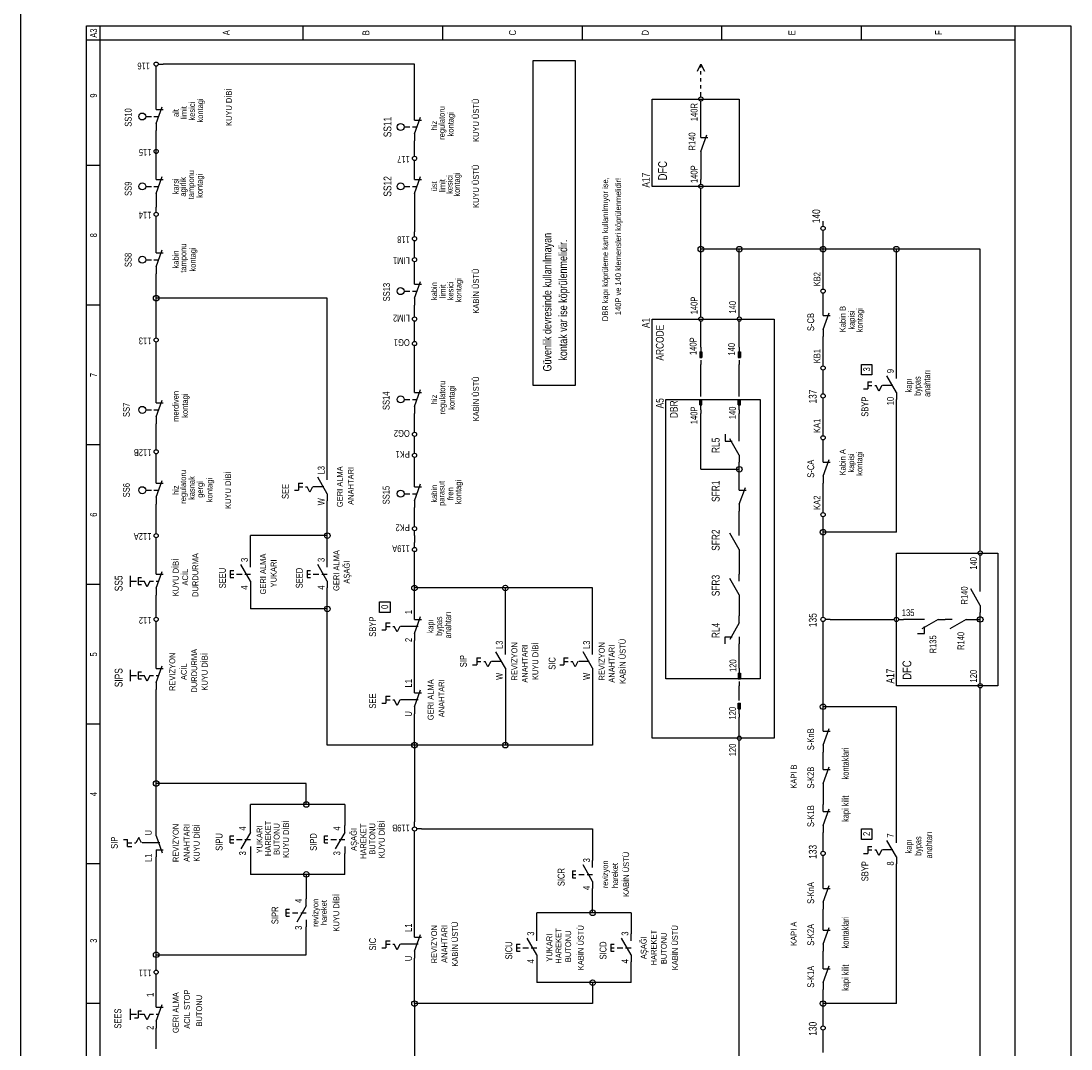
# Model space of a CAD drawing. Header units: centimetres. Extents: x 0 to 13360, y -30 to 2970.
# Tile 18 of 27: x 11245 to 11956, y 323 to 1019. Entities that reach past the tile are written whole.
import ezdxf
from ezdxf.enums import TextEntityAlignment as Align

# ---------------------------------------------------------------- set-up
doc = ezdxf.new("R2010")
doc.units = ezdxf.units.CM
for name, color, linetype in [('ASN-CERCEVE', 7, 'Continuous'), ('ASN-ELEKTRIK', 3, 'Continuous'), ('ASN-ELEKTRIK-YAZI', 4, 'Continuous')]:
    doc.layers.add(name, color=color, linetype=linetype)

msp = doc.modelspace()

# ---------------------------------------------------------------- linework, layer by layer
at = {"layer": 'ASN-CERCEVE'}
msp.add_line((11244.9, 0), (11244.9, 2970), dxfattribs=at)
at = {"layer": 'ASN-ELEKTRIK'}
for p, q in [((11289.15, 70.2), (11289.15, 1015.95)), ((11289.15, 1015.95), (11955.9, 1015.95)), ((11298.6, 79.66), (11298.6, 1015.95)), ((11435.74, 1015.95), (11435.74, 1006.5)), ((11530.31, 1015.95), (11530.31, 1006.5)), ((11624.89, 1015.95), (11624.89, 1006.5)), ((11719.46, 1006.5), (11719.46, 1015.95)), ((11814.04, 1006.5), (11814.04, 1015.95)), ((11918.07, 70.2), (11918.07, 1015.95)), ((11955.9, 1015.95), (11955.9, 70.2)), ((11289.15, 1006.5), (11918.07, 1006.5)), ((11336.43, 985.22), (11336.43, 988.53)), ((11337.85, 989.94), (11341.16, 989.94)), ((11511.4, 989.94), (11341.16, 989.94)), ((11511.4, 956.84), (11511.4, 989.94)), ((11591.79, 772.42), (11591.79, 992.31)), ((11591.79, 992.31), (11620.16, 992.31)), ((11620.16, 992.31), (11620.16, 772.42)), ((11702.91, 985.22), (11705.28, 989.94)), ((11705.28, 987.58), (11705.28, 989.94)), ((11705.28, 989.94), (11707.64, 985.22)), ((11336.43, 963.94), (11336.43, 985.22)), ((11705.28, 982.85), (11705.28, 985.22)), ((11705.28, 978.12), (11705.28, 980.49)), ((11705.28, 973.39), (11705.28, 975.76)), ((11705.28, 967.72), (11705.28, 971.03)), ((11336.43, 959.21), (11336.43, 963.94)), ((11336.43, 949.75), (11340.57, 961.1)), ((11672.18, 907.19), (11672.18, 966.3)), ((11672.18, 966.3), (11731.29, 966.3)), ((11705.28, 961.57), (11705.28, 964.88)), ((11705.28, 945.02), (11705.28, 961.57)), ((11731.29, 966.3), (11731.29, 907.19)), ((11329.34, 954.48), (11333.23, 954.48)), ((11334.92, 954.48), (11338.16, 954.48)), ((11336.43, 959.21), (11341.16, 959.21)), ((11511.4, 952.11), (11511.4, 956.84)), ((11511.4, 942.66), (11515.53, 954.01)), ((11336.43, 949.75), (11336.43, 945.02)), ((11504.31, 947.39), (11508.2, 947.39)), ((11509.89, 947.39), (11513.12, 947.39)), ((11511.4, 952.11), (11516.13, 952.11)), ((11336.43, 935.56), (11336.43, 945.02)), ((11511.4, 942.66), (11511.4, 937.93)), ((11705.28, 940.29), (11705.28, 945.02)), ((11705.28, 930.84), (11709.41, 942.18)), ((11705.28, 940.29), (11710.01, 940.29)), ((11336.43, 932.25), (11336.43, 935.56)), ((11336.43, 926.11), (11336.43, 933.2)), ((11511.4, 930.84), (11511.4, 937.93)), ((11336.43, 926.11), (11336.43, 929.42)), ((11336.43, 916.65), (11336.43, 926.11)), ((11511.4, 927.52), (11511.4, 930.84)), ((11511.4, 921.38), (11511.4, 924.69)), ((11705.28, 930.84), (11705.28, 926.11)), ((11705.28, 926.11), (11705.28, 911.92)), ((11298.6, 921.38), (11289.15, 921.38)), ((11511.4, 916.65), (11511.4, 921.38)), ((11336.43, 911.92), (11336.43, 916.65)), ((11336.43, 902.46), (11340.57, 913.81)), ((11336.43, 911.92), (11341.16, 911.92)), ((11511.4, 911.92), (11511.4, 916.65)), ((11511.4, 902.46), (11515.53, 913.81)), ((11511.4, 911.92), (11516.13, 911.92)), ((11705.28, 908.61), (11705.28, 911.92)), ((11329.34, 907.19), (11333.23, 907.19)), ((11334.92, 907.19), (11338.16, 907.19)), ((11504.31, 907.19), (11508.2, 907.19)), ((11509.89, 907.19), (11513.12, 907.19)), ((11731.29, 907.19), (11672.18, 907.19)), ((11705.28, 902.46), (11705.28, 905.77)), ((11336.43, 902.46), (11336.43, 897.73)), ((11336.43, 897.73), (11336.43, 893)), ((11511.4, 902.46), (11511.4, 897.73)), ((11511.4, 897.73), (11511.4, 876.45)), ((11705.28, 864.63), (11705.28, 902.46)), ((11336.43, 889.69), (11336.43, 893)), ((11336.43, 883.55), (11336.43, 886.86)), ((11336.43, 867), (11336.43, 883.55)), ((11336.43, 867), (11336.43, 883.55)), ((11788.03, 880.24), (11788.03, 883.55)), ((11511.4, 873.14), (11511.4, 876.45)), ((11788.03, 874.09), (11788.03, 877.4)), ((11511.4, 867), (11511.4, 870.31)), ((11788.03, 864.63), (11788.03, 874.09)), ((11336.43, 862.27), (11336.43, 867)), ((11336.43, 852.81), (11340.57, 864.16)), ((11336.43, 862.27), (11341.16, 862.27)), ((11511.4, 862.27), (11511.4, 867)), ((11511.4, 858.96), (11511.4, 862.27)), ((11705.28, 822.07), (11705.28, 864.63)), ((11731.29, 864.63), (11705.28, 864.63)), ((11731.29, 822.07), (11731.29, 864.63)), ((11788.03, 864.63), (11731.29, 864.63)), ((11788.03, 840.99), (11788.03, 864.63)), ((11837.68, 864.63), (11788.03, 864.63)), ((11837.68, 781.88), (11837.68, 864.63)), ((11894.43, 864.63), (11837.68, 864.63)), ((11894.43, 663.66), (11894.43, 864.63)), ((11329.34, 857.54), (11333.23, 857.54)), ((11334.92, 857.54), (11338.16, 857.54)), ((11511.4, 852.81), (11511.4, 856.12)), ((11336.43, 852.81), (11336.43, 848.08)), ((11336.43, 831.53), (11336.43, 848.08)), ((11511.4, 845.72), (11511.4, 852.81)), ((11511.4, 840.99), (11511.4, 845.72)), ((11511.4, 831.53), (11515.53, 842.88)), ((11511.4, 840.99), (11516.13, 840.99)), ((11788.03, 837.68), (11788.03, 840.99)), ((11504.31, 836.26), (11508.2, 836.26)), ((11509.89, 836.26), (11513.12, 836.26)), ((11788.03, 831.53), (11788.03, 834.84)), ((11298.6, 826.8), (11289.15, 826.8)), ((11452.29, 831.53), (11336.43, 831.53)), ((11336.43, 807.89), (11336.43, 831.53)), ((11452.29, 713.31), (11452.29, 831.53)), ((11511.4, 831.53), (11511.4, 826.8)), ((11511.4, 822.07), (11511.4, 826.8)), ((11788.03, 824.44), (11788.03, 831.53)), ((11511.4, 818.76), (11511.4, 822.07)), ((11705.28, 818.76), (11705.28, 822.07)), ((11731.29, 818.76), (11731.29, 822.07)), ((11788.03, 819.71), (11788.03, 824.44)), ((11788.03, 810.25), (11792.16, 821.6)), ((11788.03, 819.71), (11792.76, 819.71)), ((11511.4, 812.62), (11511.4, 815.93)), ((11511.4, 805.52), (11511.4, 812.62)), ((11672.18, 533.62), (11672.18, 817.34)), ((11672.18, 817.34), (11754.93, 817.34)), ((11705.28, 812.62), (11705.28, 815.93)), ((11705.28, 800.79), (11705.28, 812.62)), ((11731.29, 812.62), (11731.29, 815.93)), ((11731.29, 800.79), (11731.29, 812.62)), ((11754.93, 817.34), (11754.93, 533.62)), ((11336.43, 804.58), (11336.43, 807.89)), ((11511.4, 802.21), (11511.4, 805.52)), ((11788.03, 810.25), (11788.03, 805.52)), ((11788.03, 788.97), (11788.03, 805.52)), ((11336.43, 798.43), (11336.43, 801.74)), ((11336.43, 765.33), (11336.43, 798.43)), ((11511.4, 796.07), (11511.4, 799.38)), ((11705.28, 798.43), (11705.28, 800.79)), ((11705.28, 798.43), (11705.28, 791.34)), ((11731.29, 798.43), (11731.29, 800.79)), ((11731.29, 798.43), (11731.29, 791.34)), ((11511.4, 772.42), (11511.4, 796.07)), ((11704.57, 795.12), (11704.57, 791.34)), ((11704.57, 795.12), (11705.99, 795.12)), ((11704.57, 791.34), (11705.99, 791.34)), ((11704.81, 795.12), (11704.81, 791.34)), ((11705.04, 795.12), (11705.04, 791.34)), ((11705.28, 789.44), (11705.28, 786.61)), ((11705.52, 795.12), (11705.52, 791.34)), ((11705.75, 795.12), (11705.75, 791.34)), ((11705.99, 795.12), (11705.99, 791.34)), ((11730.58, 795.12), (11730.58, 791.34)), ((11730.58, 795.12), (11732, 795.12)), ((11730.58, 791.34), (11732, 791.34)), ((11730.81, 795.12), (11730.81, 791.34)), ((11731.05, 795.12), (11731.05, 791.34)), ((11731.29, 789.44), (11731.29, 786.61)), ((11731.52, 795.12), (11731.52, 791.34)), ((11731.76, 795.12), (11731.76, 791.34)), ((11732, 795.12), (11732, 791.34)), ((11705.28, 767.69), (11705.28, 786.61)), ((11731.29, 767.69), (11731.29, 786.61)), ((11788.03, 785.66), (11788.03, 788.97)), ((11788.03, 779.51), (11788.03, 782.82)), ((11814.04, 779.51), (11814.04, 786.61)), ((11814.04, 786.61), (11821.13, 786.61)), ((11821.13, 786.61), (11821.13, 779.51)), ((11788.03, 770.06), (11788.03, 779.51)), ((11821.13, 779.51), (11814.04, 779.51)), ((11837.68, 767.69), (11831.22, 778.88)), ((11837.68, 777.15), (11837.68, 781.88)), ((11511.4, 767.69), (11511.4, 772.42)), ((11511.4, 758.23), (11515.53, 769.58)), ((11620.16, 772.42), (11591.79, 772.42)), ((11788.03, 766.75), (11788.03, 770.06)), ((11815.46, 770.06), (11818.3, 770.06)), ((11818.3, 774.79), (11821.13, 774.79)), ((11818.3, 774.79), (11818.3, 770.06)), ((11818.3, 772.42), (11821.13, 772.42)), ((11823.03, 772.42), (11823.97, 772.42)), ((11825.86, 768.64), (11823.97, 772.42)), ((11827.75, 772.42), (11825.86, 768.64)), ((11835.32, 772.42), (11828.23, 772.42)), ((11336.43, 760.6), (11336.43, 765.33)), ((11336.43, 751.14), (11340.57, 762.49)), ((11504.31, 762.96), (11508.2, 762.96)), ((11509.89, 762.96), (11513.12, 762.96)), ((11511.4, 767.69), (11516.13, 767.69)), ((11681.63, 573.81), (11681.63, 762.96)), ((11681.63, 762.96), (11745.47, 762.96)), ((11704.57, 762.96), (11705.99, 762.96)), ((11704.57, 759.18), (11704.57, 762.96)), ((11704.81, 759.18), (11704.81, 762.96)), ((11705.04, 759.18), (11705.04, 762.96)), ((11705.28, 764.86), (11705.28, 767.69)), ((11705.28, 755.87), (11705.28, 762.96)), ((11705.52, 759.18), (11705.52, 762.96)), ((11705.75, 759.18), (11705.75, 762.96)), ((11705.99, 759.18), (11705.99, 762.96)), ((11730.58, 762.96), (11732, 762.96)), ((11730.58, 759.18), (11730.58, 762.96)), ((11730.81, 759.18), (11730.81, 762.96)), ((11731.05, 759.18), (11731.05, 762.96)), ((11731.29, 764.86), (11731.29, 767.69)), ((11731.29, 755.87), (11731.29, 762.96)), ((11731.52, 759.18), (11731.52, 762.96)), ((11731.76, 759.18), (11731.76, 762.96)), ((11732, 759.18), (11732, 762.96)), ((11745.47, 762.96), (11745.47, 573.81)), ((11788.03, 760.6), (11788.03, 763.91)), ((11837.68, 767.69), (11837.68, 762.96)), ((11837.68, 673.12), (11837.68, 762.96)), ((11329.34, 755.87), (11333.23, 755.87)), ((11334.92, 755.87), (11338.16, 755.87)), ((11336.43, 760.6), (11341.16, 760.6)), ((11511.4, 758.23), (11511.4, 753.51)), ((11704.57, 759.18), (11705.99, 759.18)), ((11705.28, 755.87), (11705.28, 753.51)), ((11730.58, 759.18), (11732, 759.18)), ((11731.29, 755.87), (11731.29, 753.51)), ((11788.03, 741.68), (11788.03, 760.6)), ((11336.43, 751.14), (11336.43, 746.41)), ((11511.4, 744.05), (11511.4, 753.51)), ((11705.28, 715.68), (11705.28, 753.51)), ((11731.29, 739.32), (11731.29, 753.51)), ((11336.43, 732.23), (11336.43, 746.41)), ((11511.4, 740.74), (11511.4, 744.05)), ((11788.03, 738.37), (11788.03, 741.68)), ((11511.4, 734.59), (11511.4, 737.9)), ((11511.4, 729.86), (11511.4, 734.59)), ((11721.83, 739.32), (11721.83, 734.59)), ((11721.83, 734.59), (11726.56, 734.59)), ((11731.29, 725.13), (11724.83, 736.32)), ((11731.29, 734.59), (11731.29, 739.32)), ((11788.03, 732.23), (11788.03, 735.54)), ((11298.6, 732.23), (11289.15, 732.23)), ((11336.43, 728.92), (11336.43, 732.23)), ((11336.43, 722.77), (11336.43, 726.08)), ((11511.4, 726.55), (11511.4, 729.86)), ((11788.03, 725.13), (11788.03, 732.23)), ((11336.43, 710.95), (11336.43, 722.77)), ((11511.4, 720.4), (11511.4, 723.71)), ((11511.4, 708.58), (11511.4, 720.4)), ((11731.29, 725.13), (11731.29, 720.4)), ((11731.29, 715.68), (11731.29, 720.4)), ((11788.03, 720.4), (11788.03, 725.13)), ((11788.03, 710.95), (11792.16, 722.3)), ((11788.03, 720.4), (11792.76, 720.4)), ((11452.29, 708.58), (11452.29, 713.31)), ((11705.28, 715.68), (11731.29, 715.68)), ((11731.29, 706.22), (11731.29, 715.68)), ((11336.43, 706.22), (11336.43, 710.95)), ((11336.43, 696.76), (11340.57, 708.11)), ((11336.43, 706.22), (11341.16, 706.22)), ((11432.9, 706.22), (11435.74, 706.22)), ((11432.9, 706.22), (11432.9, 701.49)), ((11452.29, 699.13), (11445.83, 710.31)), ((11511.4, 703.85), (11511.4, 708.58)), ((11511.4, 694.4), (11515.53, 705.75)), ((11731.29, 701.49), (11731.29, 706.22)), ((11788.03, 710.95), (11788.03, 706.22)), ((11788.03, 689.67), (11788.03, 706.22)), ((11329.34, 701.49), (11333.23, 701.49)), ((11334.92, 701.49), (11338.16, 701.49)), ((11430.06, 701.49), (11432.9, 701.49)), ((11432.9, 703.85), (11435.74, 703.85)), ((11437.63, 703.85), (11438.58, 703.85)), ((11440.47, 700.07), (11438.58, 703.85)), ((11442.36, 703.85), (11440.47, 700.07)), ((11449.93, 703.85), (11442.83, 703.85)), ((11452.29, 699.13), (11452.29, 694.4)), ((11504.31, 699.13), (11508.2, 699.13)), ((11509.89, 699.13), (11513.12, 699.13)), ((11511.4, 703.85), (11516.13, 703.85)), ((11731.29, 692.03), (11735.42, 703.38)), ((11731.29, 701.49), (11736.02, 701.49)), ((11336.43, 696.76), (11336.43, 692.03)), ((11336.43, 675.48), (11336.43, 692.03)), ((11452.29, 670.75), (11452.29, 694.4)), ((11511.4, 694.4), (11511.4, 689.67)), ((11731.29, 692.03), (11731.29, 687.3)), ((11511.4, 680.21), (11511.4, 689.67)), ((11731.29, 675.48), (11731.29, 687.3)), ((11788.03, 686.36), (11788.03, 689.67)), ((11788.03, 680.21), (11788.03, 683.52)), ((11336.43, 672.17), (11336.43, 675.48)), ((11511.4, 676.9), (11511.4, 680.21)), ((11731.29, 670.75), (11731.29, 675.48)), ((11788.03, 673.12), (11788.03, 680.21)), ((11336.43, 666.02), (11336.43, 669.33)), ((11400.27, 654.2), (11400.27, 670.75)), ((11452.29, 670.75), (11400.27, 670.75)), ((11452.29, 654.2), (11452.29, 670.75)), ((11511.4, 670.75), (11511.4, 674.06)), ((11511.4, 670.75), (11511.4, 666.02)), ((11731.29, 661.3), (11724.83, 672.48)), ((11837.68, 673.12), (11788.03, 673.12)), ((11788.03, 618.74), (11788.03, 673.12)), ((11336.43, 649.38), (11336.43, 666.02)), ((11511.4, 662.71), (11511.4, 666.02)), ((11731.29, 661.3), (11731.29, 656.57)), ((11894.43, 660.35), (11894.43, 663.66)), ((11400.27, 649.47), (11400.27, 654.2)), ((11452.29, 649.47), (11452.29, 654.2)), ((11511.4, 656.57), (11511.4, 659.88)), ((11511.4, 635.29), (11511.4, 656.57)), ((11731.29, 656.57), (11731.29, 644.74)), ((11837.68, 569.08), (11837.68, 658.93)), ((11837.68, 658.93), (11906.25, 658.93)), ((11894.43, 654.2), (11894.43, 657.51)), ((11894.43, 637.65), (11894.43, 654.2)), ((11906.25, 658.93), (11906.25, 569.08)), ((11336.43, 644.65), (11336.43, 649.38)), ((11386.56, 647.11), (11388.92, 647.11)), ((11386.56, 647.11), (11386.56, 642.38)), ((11400.27, 640.02), (11393.81, 651.2)), ((11438.58, 647.11), (11440.94, 647.11)), ((11438.58, 647.11), (11438.58, 642.38)), ((11452.29, 640.02), (11445.83, 651.2)), ((11319.02, 636.06), (11319.02, 643.62)), ((11319.03, 639.92), (11323.19, 639.92)), ((11324.14, 642.29), (11326.5, 642.29)), ((11324.14, 642.29), (11324.14, 637.56)), ((11325.09, 639.92), (11328.4, 639.92)), ((11330.29, 636.14), (11328.4, 639.92)), ((11332.18, 639.92), (11330.29, 636.14)), ((11332.18, 639.92), (11334.54, 639.92)), ((11336.43, 635.19), (11340.57, 646.54)), ((11336.43, 644.65), (11341.16, 644.65)), ((11336.43, 639.92), (11338.14, 639.92)), ((11386.56, 644.74), (11388.92, 644.74)), ((11386.56, 642.38), (11388.92, 642.38)), ((11390.82, 644.74), (11394.6, 644.74)), ((11396.49, 644.74), (11400.27, 644.74)), ((11400.27, 640.02), (11400.27, 635.29)), ((11438.58, 644.74), (11440.94, 644.74)), ((11438.58, 642.38), (11440.94, 642.38)), ((11442.83, 644.74), (11446.61, 644.74)), ((11448.51, 644.74), (11452.29, 644.74)), ((11452.29, 640.02), (11452.29, 635.29)), ((11731.29, 630.56), (11724.83, 641.75)), ((11731.29, 640.02), (11731.29, 644.74)), ((11298.6, 637.65), (11289.15, 637.65)), ((11324.14, 637.56), (11326.5, 637.56)), ((11336.43, 635.19), (11336.43, 630.46)), ((11400.27, 635.29), (11400.27, 621.1)), ((11452.29, 621.1), (11452.29, 635.29)), ((11511.4, 618.74), (11511.4, 635.29)), ((11572.87, 635.29), (11511.4, 635.29)), ((11631.98, 635.29), (11572.87, 635.29)), ((11572.87, 595.09), (11572.87, 635.29)), ((11631.98, 595.09), (11631.98, 635.29)), ((11894.43, 623.46), (11887.97, 634.65)), ((11894.43, 632.92), (11894.43, 637.65)), ((11336.43, 618.74), (11336.43, 630.46)), ((11487.76, 618.74), (11487.76, 625.83)), ((11487.76, 625.83), (11494.85, 625.83)), ((11494.85, 625.83), (11494.85, 618.74)), ((11731.29, 630.56), (11731.29, 625.83)), ((11731.29, 625.83), (11731.29, 616.37)), ((11336.43, 615.43), (11336.43, 618.74)), ((11452.29, 621.1), (11400.27, 621.1)), ((11452.29, 528.89), (11452.29, 621.1)), ((11494.85, 618.74), (11487.76, 618.74)), ((11511.4, 614.01), (11511.4, 618.74)), ((11788.03, 615.43), (11788.03, 618.74)), ((11894.43, 623.46), (11894.43, 618.74)), ((11894.43, 614.01), (11894.43, 618.74)), ((11336.43, 609.28), (11336.43, 612.59)), ((11492.01, 611.64), (11494.85, 611.64)), ((11492.01, 611.64), (11492.01, 606.91)), ((11511.4, 604.55), (11515.53, 615.9)), ((11511.4, 614.01), (11516.13, 614.01)), ((11731.29, 611.64), (11724.83, 600.45)), ((11731.29, 611.64), (11731.29, 616.37)), ((11788.03, 609.28), (11788.03, 612.59)), ((11792.76, 614.01), (11789.45, 614.01)), ((11792.76, 614.01), (11832.96, 614.01)), ((11832.96, 614.01), (11836.27, 614.01)), ((11839.1, 614.01), (11842.41, 614.01)), ((11851.87, 614.01), (11842.41, 614.01)), ((11856.6, 614.01), (11851.87, 614.01)), ((11866.06, 614.01), (11854.87, 607.55)), ((11866.06, 614.01), (11870.79, 614.01)), ((11875.51, 614.01), (11870.79, 614.01)), ((11884.97, 614.01), (11873.78, 607.55)), ((11884.97, 614.01), (11889.7, 614.01)), ((11889.7, 614.01), (11894.43, 614.01)), ((11894.43, 573.81), (11894.43, 614.01)), ((11336.43, 585.54), (11336.43, 609.28)), ((11489.17, 606.91), (11492.01, 606.91)), ((11492.01, 609.28), (11494.85, 609.28)), ((11496.74, 609.28), (11497.69, 609.28)), ((11499.58, 605.5), (11497.69, 609.28)), ((11501.47, 609.28), (11499.58, 605.5)), ((11513.76, 609.28), (11501.94, 609.28)), ((11511.4, 604.55), (11511.4, 599.82)), ((11788.03, 554.9), (11788.03, 609.28)), ((11851.87, 604.55), (11856.6, 604.55)), ((11856.6, 604.55), (11856.6, 609.28)), ((11511.4, 569.08), (11511.4, 599.82)), ((11721.83, 597.46), (11721.83, 602.19)), ((11721.83, 602.19), (11726.56, 602.19)), ((11731.29, 602.19), (11731.29, 597.46)), ((11731.29, 583.27), (11731.29, 597.46)), ((11572.87, 580.91), (11566.41, 592.09)), ((11572.87, 590.36), (11572.87, 595.09)), ((11631.98, 580.91), (11625.52, 592.09)), ((11631.98, 590.36), (11631.98, 595.09)), ((11336.43, 580.81), (11336.43, 585.54)), ((11550.65, 583.27), (11553.49, 583.27)), ((11553.49, 588), (11556.32, 588)), ((11553.49, 588), (11553.49, 583.27)), ((11553.49, 585.63), (11556.32, 585.63)), ((11558.21, 585.63), (11559.16, 585.63)), ((11561.05, 581.85), (11559.16, 585.63)), ((11562.94, 585.63), (11561.05, 581.85)), ((11570.51, 585.63), (11563.42, 585.63)), ((11609.76, 583.27), (11612.59, 583.27)), ((11612.59, 588), (11615.43, 588)), ((11612.59, 588), (11612.59, 583.27)), ((11612.59, 585.63), (11615.43, 585.63)), ((11617.32, 585.63), (11618.27, 585.63)), ((11620.16, 581.85), (11618.27, 585.63)), ((11622.05, 585.63), (11620.16, 581.85)), ((11629.62, 585.63), (11622.53, 585.63)), ((11731.29, 580.91), (11731.29, 583.27)), ((11319.02, 572.22), (11319.02, 579.79)), ((11319.03, 576.08), (11323.19, 576.08)), ((11324.14, 578.45), (11326.5, 578.45)), ((11324.14, 578.45), (11324.14, 573.72)), ((11325.09, 576.08), (11328.4, 576.08)), ((11330.29, 572.3), (11328.4, 576.08)), ((11332.18, 576.08), (11330.29, 572.3)), ((11332.18, 576.08), (11334.54, 576.08)), ((11336.43, 571.35), (11340.57, 582.7)), ((11336.43, 580.81), (11341.16, 580.81)), ((11336.43, 576.08), (11338.14, 576.08)), ((11572.87, 580.91), (11572.87, 576.18)), ((11572.87, 576.18), (11572.87, 528.89)), ((11631.98, 580.91), (11631.98, 576.18)), ((11631.98, 576.18), (11631.98, 528.89)), ((11730.58, 577.6), (11730.58, 573.81)), ((11730.58, 577.6), (11732, 577.6)), ((11730.81, 577.6), (11730.81, 573.81)), ((11731.05, 577.6), (11731.05, 573.81)), ((11731.29, 580.91), (11731.29, 573.81)), ((11731.52, 577.6), (11731.52, 573.81)), ((11731.76, 577.6), (11731.76, 573.81)), ((11732, 577.6), (11732, 573.81)), ((11324.14, 573.72), (11326.5, 573.72)), ((11336.43, 571.35), (11336.43, 566.63)), ((11511.4, 564.36), (11511.4, 569.08)), ((11745.47, 573.81), (11681.63, 573.81)), ((11730.58, 573.81), (11732, 573.81)), ((11731.29, 571.92), (11731.29, 569.08)), ((11731.29, 561.99), (11731.29, 569.08)), ((11906.25, 569.08), (11837.68, 569.08)), ((11894.43, 570.5), (11894.43, 573.81)), ((11336.43, 502.88), (11336.43, 566.63)), ((11492.01, 561.99), (11494.85, 561.99)), ((11492.01, 561.99), (11492.01, 557.26)), ((11511.4, 554.9), (11515.53, 566.25)), ((11511.4, 564.36), (11516.13, 564.36)), ((11731.29, 559.15), (11731.29, 561.99)), ((11894.43, 564.36), (11894.43, 567.67)), ((11894.43, 117.49), (11894.43, 564.36)), ((11489.17, 557.26), (11492.01, 557.26)), ((11492.01, 559.63), (11494.85, 559.63)), ((11496.74, 559.63), (11497.69, 559.63)), ((11499.58, 555.84), (11497.69, 559.63)), ((11501.47, 559.63), (11499.58, 555.84)), ((11513.76, 559.63), (11501.94, 559.63)), ((11511.4, 554.9), (11511.4, 550.17)), ((11730.58, 557.26), (11732, 557.26)), ((11730.58, 553.48), (11730.58, 557.26)), ((11730.81, 553.48), (11730.81, 557.26)), ((11731.05, 553.48), (11731.05, 557.26)), ((11731.29, 550.17), (11731.29, 557.26)), ((11731.52, 553.48), (11731.52, 557.26)), ((11731.76, 553.48), (11731.76, 557.26)), ((11732, 553.48), (11732, 557.26)), ((11837.68, 554.9), (11788.03, 554.9)), ((11788.03, 543.08), (11788.03, 554.9)), ((11837.68, 467.42), (11837.68, 554.9)), ((11511.4, 528.89), (11511.4, 550.17)), ((11511.4, 528.89), (11511.4, 550.17)), ((11511.4, 528.89), (11511.4, 550.17)), ((11730.58, 553.48), (11732, 553.48)), ((11731.29, 550.17), (11731.29, 547.8)), ((11731.29, 538.35), (11731.29, 547.8)), ((11298.6, 543.08), (11289.15, 543.08)), ((11788.03, 538.35), (11788.03, 543.08)), ((11754.93, 533.62), (11672.18, 533.62)), ((11731.29, 535.04), (11731.29, 538.35)), ((11788.03, 528.89), (11792.16, 540.24)), ((11788.03, 538.35), (11792.76, 538.35)), ((11511.4, 528.89), (11452.29, 528.89)), ((11572.87, 528.89), (11511.4, 528.89)), ((11511.4, 528.89), (11511.4, 476.87)), ((11631.98, 528.89), (11572.87, 528.89)), ((11731.29, 528.89), (11731.29, 532.2)), ((11731.29, 117.49), (11731.29, 528.89)), ((11788.03, 528.89), (11788.03, 524.16)), ((11788.03, 517.07), (11788.03, 524.16)), ((11788.03, 512.34), (11788.03, 517.07)), ((11788.03, 502.88), (11792.16, 514.23)), ((11788.03, 512.34), (11792.76, 512.34)), ((11438.1, 502.88), (11336.43, 502.88)), ((11336.43, 472.14), (11336.43, 502.88)), ((11438.1, 488.69), (11438.1, 502.88)), ((11788.03, 502.88), (11788.03, 498.15)), ((11788.03, 498.15), (11788.03, 488.69)), ((11400.27, 474.51), (11400.27, 488.69)), ((11438.1, 488.69), (11400.27, 488.69)), ((11464.11, 488.69), (11438.1, 488.69)), ((11464.11, 488.69), (11464.11, 474.51)), ((11788.03, 483.97), (11788.03, 488.69)), ((11788.03, 474.51), (11792.16, 485.86)), ((11788.03, 483.97), (11792.76, 483.97)), ((11511.4, 473.56), (11511.4, 476.87)), ((11336.43, 467.42), (11336.43, 472.14)), ((11400.27, 469.78), (11393.81, 458.59)), ((11400.27, 469.78), (11400.27, 474.51)), ((11464.11, 469.78), (11457.65, 458.59)), ((11464.11, 469.78), (11464.11, 474.51)), ((11511.4, 467.42), (11511.4, 470.73)), ((11516.13, 472.14), (11512.82, 472.14)), ((11516.13, 472.14), (11631.98, 472.14)), ((11631.98, 472.14), (11631.98, 450.86)), ((11788.03, 474.51), (11788.03, 469.78)), ((11788.03, 460.32), (11788.03, 469.78)), ((11814.04, 465.05), (11814.04, 472.14)), ((11814.04, 472.14), (11821.13, 472.14)), ((11821.13, 472.14), (11821.13, 465.05)), ((11314.21, 465.05), (11317.05, 465.05)), ((11317.05, 460.32), (11317.05, 465.05)), ((11317.05, 462.69), (11319.88, 462.69)), ((11321.78, 462.69), (11322.72, 462.69)), ((11324.61, 466.47), (11322.72, 462.69)), ((11326.5, 462.69), (11324.61, 466.47)), ((11338.8, 462.69), (11326.98, 462.69)), ((11336.43, 467.42), (11340.57, 456.07)), ((11386.56, 467.42), (11388.92, 467.42)), ((11386.56, 462.69), (11386.56, 467.42)), ((11386.56, 465.05), (11388.92, 465.05)), ((11386.56, 462.69), (11388.92, 462.69)), ((11390.82, 465.05), (11394.6, 465.05)), ((11396.49, 465.05), (11400.27, 465.05)), ((11450.4, 467.42), (11452.76, 467.42)), ((11450.4, 462.69), (11450.4, 467.42)), ((11450.4, 465.05), (11452.76, 465.05)), ((11450.4, 462.69), (11452.76, 462.69)), ((11454.65, 465.05), (11458.44, 465.05)), ((11460.33, 465.05), (11464.11, 465.05)), ((11511.4, 403.58), (11511.4, 467.42)), ((11821.13, 465.05), (11814.04, 465.05)), ((11837.68, 453.23), (11831.22, 464.42)), ((11837.68, 462.69), (11837.68, 467.42)), ((11317.05, 460.32), (11319.88, 460.32)), ((11336.43, 457.96), (11336.43, 453.23)), ((11336.43, 457.96), (11341.16, 457.96)), ((11400.27, 460.32), (11400.27, 455.59)), ((11400.27, 455.59), (11400.27, 441.41)), ((11464.11, 460.32), (11464.11, 455.59)), ((11464.11, 441.41), (11464.11, 455.59)), ((11788.03, 457.01), (11788.03, 460.32)), ((11815.46, 455.59), (11818.3, 455.59)), ((11818.3, 460.32), (11821.13, 460.32)), ((11818.3, 460.32), (11818.3, 455.59)), ((11818.3, 457.96), (11821.13, 457.96)), ((11823.03, 457.96), (11823.97, 457.96)), ((11825.86, 454.17), (11823.97, 457.96)), ((11827.75, 457.96), (11825.86, 454.17)), ((11835.32, 457.96), (11828.23, 457.96)), ((11298.6, 448.5), (11289.15, 448.5)), ((11336.43, 387.03), (11336.43, 453.23)), ((11631.98, 446.14), (11631.98, 450.86)), ((11788.03, 450.86), (11788.03, 454.17)), ((11788.03, 436.68), (11788.03, 450.86)), ((11837.68, 453.23), (11837.68, 448.5)), ((11837.68, 353.92), (11837.68, 448.5)), ((11438.1, 441.41), (11400.27, 441.41)), ((11438.1, 441.41), (11438.1, 424.86)), ((11464.11, 441.41), (11438.1, 441.41)), ((11618.27, 443.77), (11620.63, 443.77)), ((11618.27, 443.77), (11618.27, 439.04)), ((11618.27, 441.41), (11620.63, 441.41)), ((11622.53, 441.41), (11626.31, 441.41)), ((11631.98, 436.68), (11625.52, 447.87)), ((11628.2, 441.41), (11631.98, 441.41)), ((11618.27, 439.04), (11620.63, 439.04)), ((11631.98, 436.68), (11631.98, 431.95)), ((11788.03, 431.95), (11788.03, 436.68)), ((11788.03, 422.49), (11792.16, 433.84)), ((11631.98, 415.4), (11631.98, 431.95)), ((11788.03, 431.95), (11792.76, 431.95)), ((11438.1, 420.13), (11431.64, 408.94)), ((11438.1, 420.13), (11438.1, 424.86)), ((11788.03, 422.49), (11788.03, 417.76)), ((11424.39, 417.76), (11426.75, 417.76)), ((11424.39, 413.03), (11424.39, 417.76)), ((11424.39, 415.4), (11426.75, 415.4)), ((11424.39, 413.03), (11426.75, 413.03)), ((11428.65, 415.4), (11432.43, 415.4)), ((11434.32, 415.4), (11438.1, 415.4)), ((11594.15, 401.21), (11594.15, 415.4)), ((11631.98, 415.4), (11594.15, 415.4)), ((11657.99, 415.4), (11631.98, 415.4)), ((11657.99, 415.4), (11657.99, 401.21)), ((11788.03, 408.31), (11788.03, 417.76)), ((11438.1, 410.67), (11438.1, 405.94)), ((11438.1, 387.03), (11438.1, 405.94)), ((11788.03, 403.58), (11788.03, 408.31)), ((11788.03, 394.12), (11792.16, 405.47)), ((11511.4, 398.85), (11511.4, 403.58)), ((11511.4, 389.39), (11515.53, 400.74)), ((11511.4, 398.85), (11516.13, 398.85)), ((11594.15, 387.03), (11587.69, 398.21)), ((11594.15, 396.48), (11594.15, 401.21)), ((11657.99, 387.03), (11651.53, 398.21)), ((11657.99, 396.48), (11657.99, 401.21)), ((11788.03, 403.58), (11792.76, 403.58)), ((11489.17, 391.76), (11492.01, 391.76)), ((11492.01, 396.48), (11494.85, 396.48)), ((11492.01, 396.48), (11492.01, 391.76)), ((11492.01, 394.12), (11494.85, 394.12)), ((11496.74, 394.12), (11497.69, 394.12)), ((11499.58, 390.34), (11497.69, 394.12)), ((11501.47, 394.12), (11499.58, 390.34)), ((11513.76, 394.12), (11501.94, 394.12)), ((11580.44, 394.12), (11582.8, 394.12)), ((11580.44, 394.12), (11580.44, 389.39)), ((11580.44, 391.76), (11582.8, 391.76)), ((11584.7, 391.76), (11588.48, 391.76)), ((11590.37, 391.76), (11594.15, 391.76)), ((11644.28, 394.12), (11646.64, 394.12)), ((11644.28, 394.12), (11644.28, 389.39)), ((11644.28, 391.76), (11646.64, 391.76)), ((11648.53, 391.76), (11652.32, 391.76)), ((11654.21, 391.76), (11657.99, 391.76)), ((11788.03, 394.12), (11788.03, 389.39)), ((11336.43, 387.03), (11438.1, 387.03)), ((11336.43, 379.93), (11336.43, 387.03)), ((11336.43, 379.93), (11336.43, 387.03)), ((11511.4, 389.39), (11511.4, 384.66)), ((11511.4, 353.92), (11511.4, 384.66)), ((11580.44, 389.39), (11582.8, 389.39)), ((11594.15, 387.03), (11594.15, 382.3)), ((11644.28, 389.39), (11646.64, 389.39)), ((11657.99, 387.03), (11657.99, 382.3)), ((11788.03, 382.3), (11788.03, 389.39)), ((11336.43, 376.62), (11336.43, 379.93)), ((11336.43, 377.57), (11336.43, 379.93)), ((11594.15, 382.3), (11594.15, 368.11)), ((11657.99, 368.11), (11657.99, 382.3)), ((11788.03, 377.57), (11788.03, 382.3)), ((11788.03, 368.11), (11792.16, 379.46)), ((11788.03, 377.57), (11792.76, 377.57)), ((11336.43, 370.48), (11336.43, 373.79)), ((11336.43, 356.19), (11336.43, 370.48)), ((11631.98, 368.11), (11594.15, 368.11)), ((11631.98, 368.11), (11631.98, 353.92)), ((11657.99, 368.11), (11631.98, 368.11)), ((11788.03, 368.11), (11788.03, 363.38)), ((11788.03, 353.92), (11788.03, 363.38)), ((11336.43, 351.47), (11336.43, 356.19)), ((11298.6, 353.92), (11289.15, 353.92)), ((11319.02, 342.87), (11319.02, 350.44)), ((11324.14, 349.1), (11326.5, 349.1)), ((11324.14, 349.1), (11324.14, 344.37)), ((11336.43, 342.01), (11340.57, 353.36)), ((11336.43, 351.47), (11341.16, 351.47)), ((11631.98, 353.92), (11511.4, 353.92)), ((11511.4, 353.92), (11511.4, 294.72)), ((11837.68, 353.92), (11788.03, 353.92)), ((11788.03, 342.1), (11788.03, 353.92)), ((11319.03, 346.74), (11323.19, 346.74)), ((11321.78, 344.37), (11324.14, 344.37)), ((11325.09, 346.74), (11328.4, 346.74)), ((11330.29, 342.95), (11328.4, 346.74)), ((11332.18, 346.74), (11330.29, 342.95)), ((11332.18, 346.74), (11334.54, 346.74)), ((11336.43, 346.74), (11338.14, 346.74)), ((11336.43, 342.01), (11336.43, 337.28)), ((11788.03, 338.79), (11788.03, 342.1)), ((11336.43, 323.19), (11336.43, 337.28)), ((11788.03, 332.65), (11788.03, 335.96)), ((11788.03, 320.82), (11788.03, 332.65))]:
    msp.add_line(p, q, dxfattribs=at)
for centre, radius in [((11336.43, 989.94), 1.42), ((11705.28, 966.3), 1.42), ((11326.98, 954.48), 2.36), ((11501.94, 947.39), 2.36), ((11336.43, 930.84), 1.42), ((11511.4, 926.11), 1.42), ((11326.98, 907.19), 2.36), ((11501.94, 907.19), 2.36), ((11705.28, 907.19), 1.42), ((11336.43, 888.28), 1.42), ((11788.03, 878.82), 1.42), ((11511.4, 871.73), 1.42), ((11705.28, 864.63), 1.89), ((11731.29, 864.63), 1.89), ((11788.03, 864.63), 1.89), ((11837.68, 864.63), 1.89), ((11326.98, 857.54), 2.36), ((11511.4, 857.54), 1.42), ((11336.43, 831.53), 1.89), ((11501.94, 836.26), 2.36), ((11788.03, 836.26), 1.42), ((11511.4, 817.34), 1.42), ((11705.28, 817.34), 1.42), ((11731.29, 817.34), 1.42), ((11336.43, 803.16), 1.42), ((11511.4, 800.79), 1.42), ((11788.03, 784.24), 1.42), ((11501.94, 762.96), 2.36), ((11788.03, 765.33), 1.42), ((11326.98, 755.87), 2.36), ((11511.4, 739.32), 1.42), ((11788.03, 736.96), 1.42), ((11336.43, 727.5), 1.42), ((11511.4, 725.13), 1.42), ((11731.29, 715.68), 1.89), ((11326.98, 701.49), 2.36), ((11501.94, 699.13), 2.36), ((11788.03, 684.94), 1.42), ((11511.4, 675.48), 1.42), ((11336.43, 670.75), 1.42), ((11452.29, 670.75), 1.89), ((11788.03, 673.12), 1.89), ((11511.4, 661.3), 1.42), ((11894.43, 658.93), 1.42), ((11511.4, 635.29), 1.89), ((11572.87, 635.29), 1.89), ((11452.29, 621.1), 1.89), ((11336.43, 614.01), 1.42), ((11788.03, 614.01), 1.42), ((11788.03, 614.01), 1.42), ((11837.68, 614.01), 1.42), ((11894.43, 614.01), 1.89), ((11894.43, 569.08), 1.42), ((11788.03, 554.9), 1.89), ((11731.29, 533.62), 1.42), ((11511.4, 528.89), 1.89), ((11572.87, 528.89), 1.89), ((11336.43, 502.88), 1.89), ((11438.1, 488.69), 1.89), ((11511.4, 472.14), 1.42), ((11788.03, 455.59), 1.42), ((11438.1, 441.41), 1.89), ((11631.98, 415.4), 1.89), ((11336.43, 387.03), 1.89), ((11336.43, 375.2), 1.42), ((11631.98, 368.11), 1.89), ((11511.4, 353.92), 1.89), ((11788.03, 353.92), 1.89), ((11788.03, 337.37), 1.42)]:
    msp.add_circle(centre, radius, dxfattribs=at)

# ---------------------------------------------------------------- texts
at = {"layer": 'ASN-ELEKTRIK-YAZI', "width": 0.8}
for s, height, rotation, p in [('A3', 4.634, 90, (11296.33, 1007.82)), ('116', 4.634, 180, (11332.27, 990.98)), ('115', 4.634, 180, (11333.22, 932.54)), ('117', 4.634, 180, (11508.18, 927.81)), ('DFC', 5.958, 90, (11682.3, 911.26)), ('140P', 4.634, 90, (11703.01, 909.46)), ('A17', 5.296, 90, (11670.66, 906.34)), ('114', 4.634, 180, (11333.22, 889.98)), ('140', 5.296, 90, (11786.05, 882.22)), ('Güvenlik devresinde kullanılmayan', 5.6745, 90, (11604.08, 781.88)), ('kontak var ise köprülenmelidir.', 5.6745, 90, (11614.73, 789.18)), ('118', 4.634, 180, (11508.18, 873.43)), ('LIM1', 4.634, 180, (11508.18, 859.24)), ('KB2', 4.634, 90, (11786.24, 839.48)), ('140P', 4.634, 90, (11703.01, 820.56)), ('140', 4.634, 90, (11729.02, 821.03)), ('LIM2', 4.634, 180, (11508.18, 820.28)), ('S-CB', 4.634, 90, (11781.98, 809.21)), ('113', 4.634, 180, (11333.22, 804.86)), ('OG1', 4.634, 180, (11508.18, 803.73)), ('KB1', 4.634, 90, (11786.24, 787.46)), ('9', 4.63, 90, (11835.89, 780.74)), ('DBR', 5.296, 90, (11689.58, 750.29)), ('KA1', 4.634, 90, (11786.24, 740.17)), ('OG2', 4.634, 180, (11508.18, 742.25)), ('RL5', 5.296, 90, (11717.95, 726.65)), ('112B', 4.634, 180, (11333.22, 729.2)), ('PK1', 4.634, 180, (11508.18, 728.07)), ('S-CA', 4.634, 90, (11781.98, 709.91)), ('L3', 4.634, 90, (11450.49, 712.18)), ('SFR1', 5.296, 90, (11717.95, 693.55)), ('KA2', 4.634, 90, (11786.24, 688.15)), ('PK2', 4.634, 180, (11508.18, 678.41)), ('112A', 4.634, 180, (11333.22, 672.45)), ('SFR2', 5.296, 90, (11717.95, 660.44)), ('119A', 4.634, 180, (11508.18, 664.23)), ('3', 4.63, 90, (11398.48, 652.88)), ('3', 4.63, 90, (11450.49, 652.88)), ('SFR3', 5.296, 90, (11717.95, 629.71)), ('1', 4.63, 90, (11509.6, 617.6)), ('112', 4.634, 180, (11333.22, 615.71)), ('RL4', 5.296, 90, (11717.95, 601.33)), ('L3', 4.634, 90, (11571.08, 593.96)), ('L3', 4.634, 90, (11630.19, 593.96)), ('DFC', 5.958, 90, (11847.8, 573.15)), ('A17', 5.296, 90, (11836.17, 570.6)), ('120', 4.634, 90, (11892.16, 571.35)), ('L1', 4.634, 90, (11509.6, 567.95)), ('S-KnB', 4.634, 90, (11781.98, 525.48)), ('kontaklari', 4.54, 90, (11805.43, 505.7)), ('S-K2B', 4.634, 90, (11781.98, 499.48)), ('kapi kilit', 4.54, 90, (11805.43, 476.93)), ('S-K1B', 4.634, 90, (11781.98, 473.47)), ('119B', 4.634, 180, (11508.18, 475.08)), ('7', 4.63, 90, (11835.89, 466.28)), ('3', 4.63, 90, (11397.25, 454.27)), ('3', 4.63, 90, (11461.08, 454.27)), ('133', 5.296, 90, (11783.68, 451.91)), ('L1', 4.634, 90, (11333.41, 449.73)), ('3', 4.63, 90, (11630.19, 449.54)), ('S-KnA', 4.634, 90, (11781.98, 421.45)), ('4', 4.63, 90, (11435.08, 422.11)), ('kontaklari', 4.54, 90, (11805.43, 391.3)), ('L1', 4.634, 90, (11509.6, 402.44)), ('S-K2A', 4.634, 90, (11781.98, 393.08)), ('3', 4.63, 90, (11592.36, 399.89)), ('3', 4.63, 90, (11656.19, 399.89)), ('111', 4.634, 180, (11333.22, 376.91)), ('S-K1A', 4.634, 90, (11781.98, 364.71)), ('kapi kilit', 4.54, 90, (11805.43, 362.53)), ('1', 4.63, 90, (11334.64, 358.46)), ('GERI ALMA', 3.972, 90, (11351.66, 333.97)), ('ACIL STOP', 3.972, 90, (11359.27, 336.94)), ('BUTONU', 3.972, 90, (11367.54, 338.38))]:
    msp.add_text(s, height=height, rotation=rotation, dxfattribs=at).set_placement(p)
for s, height, p in [('A', 4.63, (11386.18, 1011.22)), ('B', 4.63, (11480.76, 1011.22)), ('C', 4.63, (11580.06, 1011.22)), ('D', 4.63, (11669.91, 1011.22)), ('E', 4.63, (11769.21, 1011.22)), ('F', 4.63, (11868.52, 1011.22)), ('9', 4.63, (11296.33, 968.67)), ('KUYU DİBİ', 3.972, (11387.62, 960.72)), ('limit', 3.972, (11357.12, 957.02)), ('kesici', 3.972, (11362.65, 958.11)), ('kontagi', 3.972, (11368.17, 958.59)), ('regulatoru', 3.972, (11531.79, 950.15)), ('KUYU ÜSTÜ', 3.972, (11555, 951.89)), ('alt', 3.972, (11351.65, 956.84)), ('SS11', 5.296, (11495.7, 947.39)), ('kontagi', 3.972, (11537.79, 949.22)), ('hiz', 3.972, (11526.63, 948.33)), ('tamponu', 3.972, (11362.08, 908.36)), ('KUYU ÜSTÜ', 3.972, (11554.99, 907.19)), ('karsi', 3.972, (11351.65, 907.26)), ('agirlik', 3.972, (11356.56, 906.86)), ('kontagi', 3.972, (11367.86, 907.53)), ('SS12', 5.296, (11495.7, 907.19)), ('üst', 3.972, (11526.63, 907.19)), ('limit', 3.972, (11532.15, 907.58)), ('kesici', 3.972, (11537.09, 908.42)), ('kontagi', 3.972, (11542.1, 908.44)), ('DBR kapı köprüleme kartı kullanılmıyor ise,', 3.9722, (11642.48, 864.63)), ('140P ve 140 klemensleri köprülenmelidir!', 3.9722, (11651.27, 866.45)), ('8', 4.63, (11296.33, 874.09)), ('tamponu', 3.972, (11356.82, 858.6)), ('SS8', 4.634, (11319.79, 857.35)), ('kabin', 3.972, (11351.67, 857.67)), ('kontagi', 3.972, (11363.18, 857.71)), ('KABİN ÜSTÜ', 3.972, (11555, 836.26)), ('kabin', 3.972, (11526.63, 836.26)), ('limit', 3.972, (11532.38, 836.11)), ('kesici', 3.972, (11537.69, 836.4)), ('kontagi', 3.972, (11543.15, 836.91)), ('Kabin B', 3.972, (11803.26, 817.34)), ('kapisi', 3.972, (11809.33, 816.69)), ('kontagi', 3.972, (11814.78, 816.64)), ('3', 4.63, (11819.81, 783.3)), ('anahtarı', 4.256, (11860.57, 773.74)), ('7', 4.63, (11296.33, 779.51)), ('KABİN ÜSTÜ', 3.972, (11555.01, 763.33)), ('kapı', 4.256, (11848.09, 772.42)), ('bypas', 4.256, (11854.06, 771.96)), ('regulatoru', 3.972, (11532.13, 764.12)), ('kontagi', 3.972, (11538.51, 764.14)), ('137', 5.296, (11783.68, 764.86)), ('merdiven', 3.972, (11351.62, 758.23)), ('kontagi', 3.972, (11357.88, 758.7)), ('SS14', 4.634, (11494.47, 762.02)), ('hiz', 3.972, (11526.63, 762.96)), ('SS7', 4.634, (11318.56, 755.87)), ('Kabin A', 3.972, (11803.26, 720.4)), ('kapisi', 3.972, (11809.07, 719.9)), ('kontagi', 3.972, (11814.62, 719.5)), ('regulatoru', 3.972, (11356.7, 703.76)), ('KUYU DİBİ', 3.972, (11387.13, 701.49)), ('GERI ALMA', 3.972, (11462.79, 703.85)), ('ANAHTARI', 3.972, (11470.21, 704.42)), ('SS6', 4.634, (11318.56, 701.49)), ('hiz', 3.972, (11351.66, 701.49)), ('kasnak', 3.972, (11362.47, 702.91)), ('gergi', 3.972, (11368.14, 702)), ('kontagi', 3.972, (11374.54, 701.62)), ('kabin', 3.972, (11526.63, 699.13)), ('parasut', 3.972, (11531.64, 699.3)), ('kontagi', 3.972, (11542.98, 700.23)), ('SS15', 4.634, (11494.47, 698.18)), ('fren', 3.972, (11537.62, 699.11)), ('6', 4.63, (11296.33, 684.94)), ('KUYU DİBİ', 3.972, (11351.66, 642.38)), ('DURDURMA', 3.972, (11364.94, 644.03)), ('GERI ALMA', 3.972, (11410.77, 644.74)), ('GERI ALMA', 3.972, (11460.42, 647.11)), ('ACİL', 3.972, (11358.06, 642.63)), ('YUKARI', 3.972, (11417.95, 645.14)), ('AŞAĞI', 3.972, (11467.47, 646.01)), ('SS5', 5.296, (11313.64, 638.41)), ('0', 4.63, (11493.52, 622.52)), ('anahtarı', 4.256, (11536.17, 610.21)), ('kapı', 4.256, (11524.17, 609.28)), ('bypas', 4.256, (11530.07, 609.42)), ('135', 5.296, (11783.68, 613.53)), ('KUYU DİBİ', 3.972, (11595.19, 585.63)), ('KABİN ÜSTÜ', 3.972, (11654.3, 585.63)), ('5', 4.63, (11296.33, 590.36)), ('DURDURMA', 3.972, (11364.18, 579.25)), ('KUYU DİBİ', 3.972, (11371.26, 578.52)), ('REVIZYON', 3.972, (11581.01, 585.63)), ('ANAHTARI', 3.972, (11588.1, 584)), ('REVIZYON', 3.972, (11640.12, 585.63)), ('ANAHTARI', 3.972, (11646.88, 584.01)), ('REVIZYON', 3.972, (11349.3, 578.54)), ('ACİL', 3.972, (11357.15, 578.63)), ('SIPS', 5.296, (11313.64, 574.57)), ('GERI ALMA', 3.972, (11524.26, 559.63)), ('ANAHTARI', 3.972, (11531.64, 560.61)), ('KAPI B', 3.972, (11770.16, 507.61)), ('4', 4.63, (11296.33, 495.79)), ('KUYU DİBİ', 3.972, (11426.31, 465.22)), ('KUYU DİBİ', 3.972, (11491.16, 465.05)), ('REVIZYON', 3.972, (11351.65, 462.69)), ('ANAHTARI', 3.972, (11359.12, 462.71)), ('KUYU DİBİ', 3.972, (11365.84, 462.69)), ('YUKARI', 3.972, (11408.41, 465.05)), ('HAREKET', 3.972, (11414.2, 465.76)), ('BUTONU', 3.972, (11419.99, 465.35)), ('AŞAĞI', 3.972, (11472.24, 465.05)), ('HAREKET', 3.972, (11478.63, 463.75)), ('BUTONU', 3.972, (11484.78, 465.45)), ('2', 4.63, (11819.81, 468.83)), ('anahtarı', 4.256, (11861.88, 461.25)), ('kapı', 4.256, (11848.09, 460.32)), ('bypas', 4.256, (11854.51, 460.54)), ('KABİN ÜSTÜ', 3.972, (11656.67, 441.41)), ('revizyon', 3.972, (11642.48, 441.41)), ('hareket', 3.972, (11649.11, 440.63)), ('KUYU DİBİ', 3.972, (11460.42, 415.4)), ('revizyon', 3.972, (11446.24, 415.4)), ('hareket', 3.972, (11451.98, 415.54)), ('KABİN ÜSTÜ', 3.972, (11540.81, 394.12)), ('KABİN ÜSTÜ', 3.972, (11625.93, 391.76)), ('KABİN ÜSTÜ', 3.972, (11689.77, 391.76)), ('KAPI A', 3.972, (11770.16, 401.21)), ('REVIZYON', 3.972, (11526.63, 394.12)), ('ANAHTARI', 3.972, (11533.58, 394.33)), ('YUKARI', 3.972, (11604.65, 391.76)), ('HAREKET', 3.972, (11610.85, 392.93)), ('BUTONU', 3.972, (11617.41, 392.69)), ('AŞAĞI', 3.972, (11668.49, 391.76)), ('HAREKET', 3.972, (11675.37, 391.83)), ('BUTONU', 3.972, (11682.17, 391.36)), ('3', 4.63, (11296.33, 396.48)), ('130', 5.296, (11783.68, 336.9))]:
    msp.add_text(s, height=height, rotation=90, dxfattribs=at).set_placement(p, align=Align.CENTER)
for s, height, p in [('140R', 4.634, (11703.01, 963.56)), ('SS10', 4.634, (11319.79, 960.06)), ('R140', 4.634, (11701.59, 943.7)), ('SS9', 4.634, (11319.79, 910.41)), ('SS13', 4.634, (11494.75, 841.84)), ('A1', 5.296, (11670.66, 818.2)), ('ARCODE', 5.296, (11680.12, 813.47)), ('140P', 4.634, (11702.35, 804.96)), ('140', 4.634, (11728.36, 801.17)), ('A5', 5.296, (11680.12, 763.81)), ('SBYP', 4.634, (11818.67, 764.86)), ('10', 4.634, (11835.89, 764.67)), ('140P', 4.634, (11702.91, 758.14)), ('140', 4.634, (11728.92, 758.14)), ('SEE', 4.634, (11426.19, 705.75)), ('W', 4.63, (11450.49, 696.1)), ('140', 4.634, (11892.16, 656.19)), ('SEEU', 4.634, (11383.63, 649)), ('SEED', 4.634, (11435.64, 649)), ('4', 4.63, (11398.48, 636.99)), ('4', 4.63, (11450.49, 636.99)), ('R140', 4.634, (11886.01, 636.33)), ('SBYP', 4.634, (11485.3, 615.9)), ('R140', 4.634, (11883.65, 605.59)), ('2', 4.63, (11509.6, 601.52)), ('R135', 4.634, (11864.73, 603.23)), ('SIP', 4.634, (11546.77, 589.89)), ('SIC', 4.634, (11606.83, 588.47)), ('120', 4.634, (11729.3, 586.96)), ('W', 4.63, (11571.08, 577.88)), ('W', 4.63, (11630.19, 577.88)), ('SEE', 4.634, (11485.3, 563.88)), ('U', 4.63, (11509.6, 551.87)), ('120', 4.634, (11728.92, 554.8)), ('120', 4.634, (11729.02, 529.93)), ('U', 4.63, (11333.41, 471.48)), ('4', 4.63, (11397.25, 473.85)), ('4', 4.63, (11461.08, 473.85)), ('SIP', 4.634, (11310.43, 466.94)), ('SIPU', 4.634, (11381.36, 469.31)), ('SIPD', 4.634, (11445.2, 469.31)), ('SBYP', 4.634, (11818.67, 450.39)), ('8', 4.63, (11835.89, 450.2)), ('SICR', 4.634, (11612.97, 445.66)), ('4', 4.63, (11630.19, 433.65)), ('SIPR', 4.634, (11419.19, 419.65)), ('3', 4.63, (11435.08, 406.7)), ('SIC', 4.634, (11485.3, 398.38)), ('SICU', 4.634, (11577.51, 396.01)), ('SICD', 4.634, (11641.35, 396.01)), ('U', 4.63, (11509.6, 386.36)), ('4', 4.63, (11592.36, 384)), ('4', 4.63, (11656.19, 384)), ('SEES', 4.634, (11312.79, 350.61)), ('2', 4.63, (11334.64, 338.98))]:
    msp.add_text(s, height=height, rotation=90, dxfattribs=at).set_placement(p, align=Align.RIGHT)
msp.add_text('135', height=4.634, dxfattribs=at).set_placement((11841.37, 616.28))

doc.saveas('drawing.dxf')
